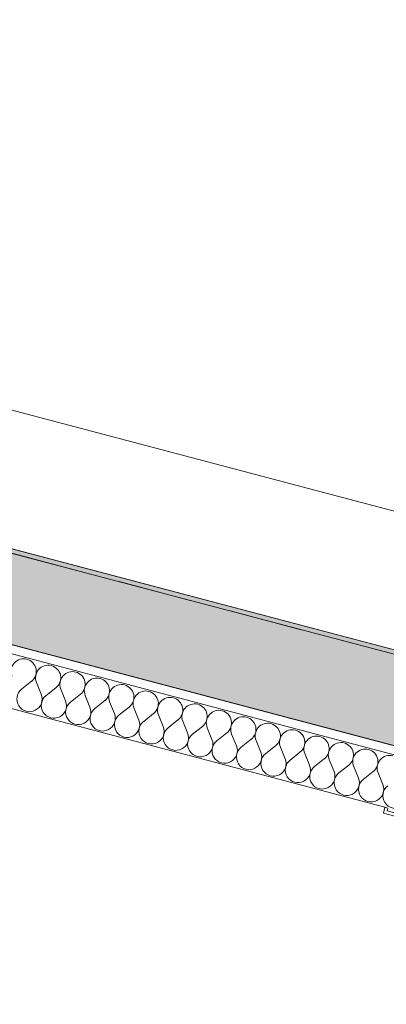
# Model space of a CAD drawing. Header units: millimetres. Extents: x -176817 to 18864955, y -12996033 to 201123.
# Tile 133 of 256: x 170362 to 171608, y -11902 to -8561. Entities that reach past the tile are written whole.
import ezdxf
from ezdxf.enums import TextEntityAlignment as Align

# ---------------------------------------------------------------- set-up
doc = ezdxf.new("R2010")
doc.units = ezdxf.units.MM
doc.header["$MEASUREMENT"] = 0
doc.linetypes.add('Przerywana długa', pattern=[390, 250, -140])
for name, color, linetype in [('210-A Strefy', 7, 'Continuous'), ('213-A Wymiarowanie wewnętrzne', 7, 'Continuous'), ('231-A Ściany zewnętrzne', 7, 'Continuous'), ('291-A Obróbka blacharska', 7, 'Continuous'), ('410-K Osie', 7, 'Continuous'), ('460-K Stropy', 7, 'Continuous')]:
    doc.layers.add(name, color=color, linetype=linetype)
doc.styles.add('STYL_AUTOMATYCZNY_4', font='arial.ttf')
doc.styles.add('STYL_AUTOMATYCZNY_8', font='ARIALN.TTF')
doc.dimstyles.new('STYL_AUTOMATYCZNY__3', dxfattribs={"dimtxt": 64.999998, "dimasz": 47.5, "dimexe": 0.18, "dimexo": 0.0625, "dimgap": 0, "dimtad": 1, "dimdec": 1, "dimlfac": 0.1, "dimzin": 0, "dimdsep": 46, "dimtxsty": 'STYL_AUTOMATYCZNY_4', "dimblk": 'ARROWHEAD_11', "dimblk1": 'ARROWHEAD_11', "dimblk2": 'ARROWHEAD_11', "dimcen": 0.09, "dimclrd": 30, "dimclre": 30, "dimclrt": 30, "dimazin": 0, "dimtfac": 1, "dimtdec": 4, "dimtmove": 0, "dimatfit": 3, "dimfxl": 0, "dimtolj": 1, "dimtzin": 0, "dimarcsym": 0})

# ---------------------------------------------------------------- blocks, each defined once
blk = doc.blocks.new('Strop_10_2', base_point=(162764.6, -8683.8))
at = {"layer": '460-K Stropy', "color": 255, "linetype": 'Continuous', "lineweight": 0, "flags": 128}
blk.add_lwpolyline([(162764.6, -8683.8), (182194.5, -13810.9), (186627.6, 2989.1), (167197.7, 8116.1), (167169.6, 8009.8), (164703.7, -1335.4)], close=True, dxfattribs=at)
blk = doc.blocks.new('Sala konferencyjna_1.20_11_2', base_point=(165511.5, -7953.8))
at = {"layer": '210-A Strefy', "color": 7, "linetype": 'Continuous', "lineweight": 0, "flags": 128}
blk.add_lwpolyline([(163173.7, -8466), (173118.3, -11090.1), (176676.3, 2393.3), (166731.7, 5017.5)], close=True, dxfattribs=at)
blk = doc.blocks.new('*X1133')
at = {"layer": '231-A Ściany zewnętrzne', "color": 7, "linetype": 'Continuous', "lineweight": 0}
for p, q in [((170369.1, -10832.3), (170402.7, -10805.7)), ((170435.4, -10849.8), (170419.3, -10810.1)), ((170452, -10854.2), (170485.6, -10827.6)), ((170518.3, -10871.7), (170502.2, -10831.9)), ((170534.9, -10876), (170568.5, -10849.4)), ((170601.2, -10893.5), (170585, -10853.8)), ((170617.7, -10897.9), (170651.3, -10871.3)), ((170684, -10915.4), (170667.9, -10875.7)), ((170700.6, -10919.8), (170734.2, -10893.2)), ((170766.9, -10937.3), (170750.8, -10897.6)), ((170783.5, -10941.6), (170817.1, -10915)), ((170849.8, -10959.1), (170833.7, -10919.4)), ((170866.4, -10963.5), (170900, -10936.9)), ((170932.7, -10981), (170916.5, -10941.3)), ((170949.2, -10985.4), (170982.9, -10958.8)), ((171015.5, -11002.9), (170999.4, -10963.2)), ((171032.1, -11007.2), (171065.7, -10980.7)), ((171098.4, -11024.7), (171082.3, -10985)), ((171115, -11029.1), (171148.6, -11002.5)), ((171181.3, -11046.6), (171165.2, -11006.9)), ((171197.9, -11051), (171231.5, -11024.4)), ((171264.2, -11068.5), (171248.1, -11028.8)), ((171280.8, -11072.9), (171314.4, -11046.3)), ((171347.1, -11090.4), (171330.9, -11050.6)), ((171363.6, -11094.7), (171397.2, -11068.1)), ((171429.9, -11112.2), (171413.8, -11072.5)), ((171446.5, -11116.6), (171480.1, -11090)), ((171512.8, -11134.1), (171496.7, -11094.4)), ((171529.4, -11138.5), (171563, -11111.9)), ((171595.7, -11156), (171579.6, -11116.2))]:
    blk.add_line(p, q, dxfattribs=at)
for centre, start, end in [((170376.1, -10772.1), 75.218, 202.0879), ((170376.1, -10772.1), 308.3481, 75.218), ((170459, -10794), 75.218, 202.0879), ((170459, -10794), 308.3481, 75.218), ((170541.9, -10815.8), 75.218, 202.0879), ((170541.9, -10815.8), 308.3481, 75.218), ((170624.8, -10837.7), 75.218, 202.0879), ((170624.8, -10837.7), 308.3481, 75.218), ((170707.6, -10859.6), 75.218, 202.0879), ((170707.6, -10859.6), 308.3481, 75.218), ((170395.7, -10865.9), 128.3481, 22.0879), ((170478.6, -10887.8), 128.3481, 22.0879), ((170790.5, -10881.4), 75.218, 202.0879), ((170790.5, -10881.4), 308.3481, 75.218), ((170561.4, -10909.6), 128.3481, 22.0879), ((170873.4, -10903.3), 75.218, 202.0879), ((170873.4, -10903.3), 308.3481, 75.218), ((170956.3, -10925.2), 75.218, 202.0879), ((170956.3, -10925.2), 308.3481, 75.218), ((170644.3, -10931.5), 128.3481, 22.0879), ((170727.2, -10953.4), 128.3481, 22.0879), ((171039.1, -10947), 75.218, 202.0879), ((171039.1, -10947), 308.3481, 75.218), ((170810.1, -10975.3), 128.3481, 22.0879), ((171122, -10968.9), 75.218, 202.0879), ((171122, -10968.9), 308.3481, 75.218), ((171204.9, -10990.8), 75.218, 202.0879), ((171204.9, -10990.8), 308.3481, 75.218), ((170893, -10997.1), 128.3481, 22.0879), ((170975.8, -11019), 128.3481, 22.0879), ((171287.8, -11012.7), 75.218, 202.0879), ((171287.8, -11012.7), 308.3481, 75.218), ((171370.6, -11034.5), 75.218, 202.0879), ((171058.7, -11040.9), 128.3481, 22.0879), ((171370.6, -11034.5), 308.3481, 75.218), ((171453.5, -11056.4), 75.218, 202.0879), ((171453.5, -11056.4), 308.3481, 75.218), ((171141.6, -11062.7), 128.3481, 22.0879), ((171224.5, -11084.6), 128.3481, 22.0879), ((171536.4, -11078.3), 75.218, 202.0879), ((171536.4, -11078.3), 308.3481, 75.218), ((171619.3, -11100.1), 75.218, 202.0879), ((171307.3, -11106.5), 128.3481, 22.0879), ((171390.2, -11128.3), 128.3481, 22.0879), ((171473.1, -11150.2), 128.3481, 22.0879), ((171556, -11172.1), 128.3481, 22.0879), ((171638.9, -11193.9), 128.3481, 22.0879)]:
    blk.add_arc(centre, 42.9, start, end, dxfattribs=at)
blk = doc.blocks.new('Ściana_111_2', base_point=(156947.9, -6993.8))
at = {"layer": '231-A Ściany zewnętrzne', "linetype": 'Continuous', "lineweight": 0, "true_color": 0x000000}
h = blk.add_hatch(dxfattribs=at)
h.set_pattern_fill('Beton_zbrojony_0002', color=18, style=0, pattern_type=2)
h.set_pattern_definition([(45, (0, 0), (-49.497475, 49.497475), []), (45, (-24.75, 24.75), (-49.497475, 49.497475), [52.5, -17.5])])
h.paths.add_polyline_path([(156909.6, -7138.8), (172588, -11276), (172664.5, -10985.9), (156986.2, -6848.8)])
blk.add_hatch(color=18, dxfattribs=at).paths.add_polyline_path([(163131.2, -8470.3), (172664.5, -10985.9), (172668.3, -10971.4), (163135.1, -8455.8)])
at = {"layer": '231-A Ściany zewnętrzne', "color": 7, "linetype": 'Continuous', "lineweight": 0}
for p, q in [((156909.6, -7138.8), (172588, -11276)), ((156902, -7167.8), (172580.3, -11305)), ((172664.5, -10985.9), (163131.2, -8470.3))]:
    blk.add_line(p, q, dxfattribs=at)
at = {"layer": '231-A Ściany zewnętrzne', "color": 7, "linetype": 'Continuous', "lineweight": 0, "flags": 128}
for points in [[(172668.3, -10971.4), (165789.2, -9156.2)], [(166582.7, -9908.5), (171602.9, -11233.2)]]:
    blk.add_lwpolyline(points, dxfattribs=at)
at = {"layer": '231-A Ściany zewnętrzne', "color": 7, "lineweight": 0}
blk.add_blockref('*X1133', (0, 0), dxfattribs=at)
blk = doc.blocks.new('Słup_342_2', base_point=(171699.6, -11258.7))
at = {"layer": '291-A Obróbka blacharska', "color": 7, "linetype": 'Continuous', "lineweight": 0, "flags": 128}
blk.add_lwpolyline([(171791.2, -11303.6), (171796.3, -11284.2), (171786.6, -11281.7), (171784.1, -11291.4), (171610, -11245.4), (171612.6, -11235.8), (171602.9, -11233.2), (171597.8, -11252.6)], close=True, dxfattribs=at)
blk = doc.blocks.new('*D3177')
at = {"layer": '213-A Wymiarowanie wewnętrzne', "linetype": 'Continuous', "lineweight": 200}
for points in [[(163238.6, -8015.9), (163239.6, -8020.6), (163242.3, -8024.7), (163246.4, -8027.4), (163251.1, -8028.4), (163255.9, -8027.4), (163260, -8024.7), (163262.7, -8020.6), (163263.6, -8015.9), (163262.7, -8011.1), (163260, -8007), (163255.9, -8004.3), (163251.1, -8003.4), (163246.4, -8004.3), (163242.3, -8007), (163239.6, -8011.1)], [(173260.6, -10660.4), (173261.5, -10665.2), (173264.3, -10669.2), (173268.3, -10671.9), (173273.1, -10672.9), (173277.9, -10671.9), (173281.9, -10669.2), (173284.6, -10665.2), (173285.6, -10660.4), (173284.6, -10655.6), (173281.9, -10651.6), (173277.9, -10648.8), (173273.1, -10647.9), (173268.3, -10648.8), (173264.3, -10651.6), (173261.5, -10655.6)]]:
    blk.add_hatch(color=30, dxfattribs=at).paths.add_polyline_path(points)
at = {"layer": '213-A Wymiarowanie wewnętrzne', "color": 30, "linetype": 'Continuous', "lineweight": 0}
for p, q in [((163254.3, -8003.8), (163263.1, -7970.5)), ((163239.2, -8061.2), (163248, -8027.9)), ((163263.2, -8019), (173261, -10657.2))]:
    blk.add_line(p, q, dxfattribs=at)
blk.add_circle((163251.1, -8015.9), 12.5, dxfattribs=at)
at = {"layer": '213-A Wymiarowanie wewnętrzne', "color": 30, "lineweight": 200, "insert": (168121.6, -9287.6), "char_height": 65, "attachment_point": 7, "rotation": 345.218, "style": 'STYL_AUTOMATYCZNY_4'}
blk.add_mtext('\\A1;{\\pql;\\fArial|b0|i0|c238|p0;\\W1.000000;1\xa0036,5}', dxfattribs=at)
blk = doc.blocks.new('ARROWHEAD_11')
at = {"color": 0, "linetype": 'Continuous', "lineweight": 0}
blk.add_line((0, 0), (-1, 0), dxfattribs=at)
at = {"color": 0, "linetype": 'Continuous', "lineweight": 0, "const_width": 0.25, "flags": 128}
blk.add_lwpolyline([(-0.125, 0, 1), (0.125, 0, 1)], format="xyb", close=True, dxfattribs=at)
blk = doc.blocks.new('Standardowy znacznik osi[636]_2', base_point=(14699.6, 30697))
at = {"layer": '410-K Osie', "color": 5, "linetype": 'Przerywana długa', "lineweight": 0}
blk.add_line((17600.4, 29931.6), (181485.5, -13313.5), dxfattribs=at)
at = {"layer": '410-K Osie', "color": 7, "lineweight": 0, "style": 'STYL_AUTOMATYCZNY_8'}
for tag, p in [('AC_MarkerText_1_0', (14599.8, 30777.3)), ('AC_MarkerText_1_1', (184528, -14062.5))]:
    blk.add_attdef(tag, text='', height=100, rotation=345.218, dxfattribs=at).set_placement(p, align=Align.TOP_CENTER)

msp = doc.modelspace()

# ---------------------------------------------------------------- linework, layer by layer
at = {"layer": '210-A Strefy', "color": 252, "linetype": 'Continuous', "lineweight": 0, "flags": 128}
msp.add_lwpolyline([(163173.73, -8466), (173118.33, -11090.13), (176676.28, 2393.35), (166731.67, 5017.47)], close=True, dxfattribs=at)

# ---------------------------------------------------------------- block references
at = {"layer": '210-A Strefy', "color": 7, "linetype": 'Continuous', "lineweight": 0}
msp.add_blockref('Sala konferencyjna_1.20_11_2', (165511.54, -7953.77), dxfattribs=at)
at = {"layer": '231-A Ściany zewnętrzne', "color": 7, "lineweight": 0}
msp.add_blockref('Ściana_111_2', (156947.89, -6993.8), dxfattribs=at)
at = {"layer": '291-A Obróbka blacharska', "color": 7, "lineweight": 0}
msp.add_blockref('Słup_342_2', (171699.6, -11258.73), dxfattribs=at)
at = {"layer": '410-K Osie', "color": 5, "linetype": 'Continuous', "lineweight": 0}
msp.add_blockref('Standardowy znacznik osi[636]_2', (14699.64, 30697.04), dxfattribs=at)
at = {"layer": '460-K Stropy', "color": 255, "linetype": 'Continuous', "lineweight": 0}
msp.add_blockref('Strop_10_2', (162764.61, -8683.82), dxfattribs=at)

# ---------------------------------------------------------------- dimensions: what is measured, and where the dimension line sits
at = {"layer": '213-A Wymiarowanie wewnętrzne', "color": 30, "linetype": 'Continuous', "lineweight": 200}
dim = msp.add_linear_dim(base=(173273.1, -10660.39), p1=(163131.22, -8470.3), p2=(173153.18, -11114.84), angle=345.21803, dimstyle='STYL_AUTOMATYCZNY__3', dxfattribs=at)
dim.commit()
dim.dimension.update_dxf_attribs({"geometry": '*D3177', "text_midpoint": (168271.29, -9293.48), "dimtype": 160, "text_rotation": 345.21803})

doc.saveas('drawing.dxf')
